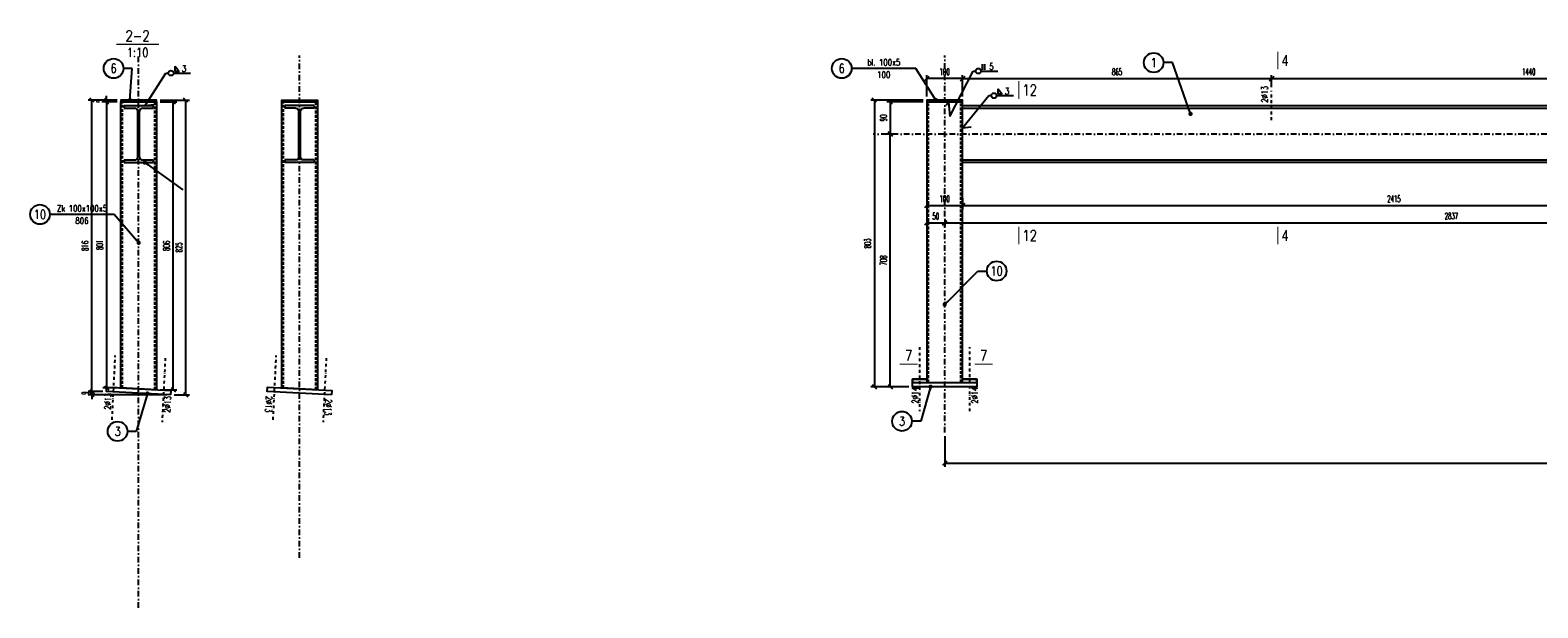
# Model space of a CAD drawing. Header units: millimetres. Extents: x -228255 to 14536, y -140109 to 119945.
# Tile 29 of 123: x -196131 to -191910, y 54895 to 56514. Entities that reach past the tile are written whole.
import ezdxf
from ezdxf.enums import TextEntityAlignment as Align

# ---------------------------------------------------------------- set-up
doc = ezdxf.new("R2010")
doc.units = ezdxf.units.MM
doc.header["$LTSCALE"] = 2.5
for name, pattern in [('DASHDOT', [25.4, 12.7, -6.35, 0, -6.35]), ('DASHDOT2', [12.7, 6.35, -3.175, 0, -3.175]), ('DASHED2', [9.524999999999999, 6.35, -3.175])]:
    doc.linetypes.add(name, pattern=pattern)
for name, color, linetype in [('Gruba', 6, 'Continuous'), ('Opisy_stal', 7, 'Continuous'), ('Osie', 134, 'DASHDOT'), ('Osie_laczniki', 157, 'DASHDOT2'), ('stal', 4, 'Continuous'), ('Stal_nw', 181, 'DASHED2'), ('Stal_przekroj', 1, 'Continuous'), ('Tekst', 31, 'Continuous'), ('Wymiary', 86, 'Continuous')]:
    doc.layers.add(name, color=color, linetype=linetype)
doc.styles.get("Standard").update_dxf_attribs({"font": 'romans.shx', "width": 0.65})
doc.styles.add('style1', font='romand.shx', dxfattribs={"width": 0.8})
doc.styles.add('style3', font='romans.shx', dxfattribs={"width": 0.5})
doc.dimstyles.new('Skala_10', dxfattribs={"dimtxt": 18, "dimasz": 12, "dimexe": 10, "dimexo": 10, "dimgap": 10, "dimtad": 1, "dimdec": 0, "dimdsep": 46, "dimtxsty": 'style3', "dimblk": 'OBLIQUE', "dimcen": 0, "dimdle": 1, "dimclrd": 256, "dimclre": 256, "dimclrt": 31, "dimadec": 1, "dimazin": 0, "dimtfac": 1, "dimtdec": 0, "dimtix": 1, "dimtmove": 2, "dimatfit": 0, "dimldrblk": 'DOT', "dimfxl": 1, "dimtolj": 1, "dimtzin": 0, "dimlwd": -1, "dimlwe": -1, "dimarcsym": 0})
doc.dimstyles.new('Skala_10$7', dxfattribs={"dimscale": 0, "dimtxt": 18, "dimasz": 12, "dimexe": 10, "dimexo": 15, "dimgap": 5, "dimtad": 1, "dimdec": 0, "dimrnd": 0.5, "dimzin": 9, "dimdsep": 46, "dimtxsty": 'Standard', "dimblk1": 'OBLIQUE', "dimblk2": 'OBLIQUE', "dimsah": 1, "dimcen": 10, "dimdle": 10, "dimclrt": 31, "dimadec": 0, "dimazin": 0, "dimtfac": 1, "dimtdec": 0, "dimtmove": 2, "dimatfit": 3, "dimldrblk": 'DOT', "dimfxl": 1, "dimtolj": 1, "dimtzin": 9, "dimarcsym": 0})

# ---------------------------------------------------------------- blocks, each defined once
blk = doc.blocks.new('I160PE')
for p, q in [((-41, 160), (41, 160)), ((-41, 160), (-41, 152.6)), ((-41, 152.6), (-11.5, 152.6)), ((-2.5, 16.4), (-2.5, 143.6)), ((2.5, 16.4), (2.5, 143.6)), ((11.5, 152.6), (41, 152.6)), ((41, 160), (41, 152.6)), ((-41, 7.4), (-11.5, 7.399999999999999)), ((-41, 7.4), (-41, 0)), ((-41, 0), (41, 0)), ((11.5, 7.399999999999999), (41, 7.4)), ((41, 7.4), (41, 0))]:
    blk.add_line(p, q)
for centre, start, end in [((-11.5, 143.6), 0, 90), ((11.5, 143.6), 90, 180), ((-11.5, 16.4), 270, 0), ((11.5, 16.4), 180, 270)]:
    blk.add_arc(centre, 9, start, end)
blk = doc.blocks.new('Pach_obwod_prawa')
at = {"color": 7}
for p, q in [((0, 2.842170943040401e-14), (7.200000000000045, 2.842170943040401e-14)), ((21.59999999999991, 2.842170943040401e-14), (69.11999999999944, 2.842170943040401e-14)), ((26.23679999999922, 4.320000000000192), (26.23679999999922, 19.44000000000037)), ((26.23679999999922, 19.44000000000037), (37.75680000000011, 4.320000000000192)), ((37.75680000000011, 4.320000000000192), (26.23679999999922, 4.320000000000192))]:
    blk.add_line(p, q, dxfattribs=at)
blk.add_circle((14.39999999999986, 2.842170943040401e-14), 7.2, dxfattribs=at)
at = {"color": 31, "width": 0.8}
blk.add_attdef('A', (44.95680000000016, 3.600000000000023), '', height=18, dxfattribs=at)
blk = doc.blocks.new('_Oblique')
at = {"color": 0, "linetype": 'ByBlock', "lineweight": -2}
blk.add_line((-0.5, -0.5), (0.5, 0.5), dxfattribs=at)
blk = doc.blocks.new('Elem_lewy')
at = {"color": 7}
blk.add_line((-2.273736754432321e-13, 5.684341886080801e-14), (-25.00000000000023, 8.526512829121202e-14), dxfattribs=at)
blk.add_circle((-52.50000000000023, 5.684341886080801e-14), 27.5, dxfattribs=at)
at = {"color": 31, "width": 0.8}
blk.add_attdef('22', text='', height=25, dxfattribs=at).set_placement((-52.50000000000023, 5.684341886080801e-14), align=Align.MIDDLE)
blk = doc.blocks.new('*D688')
at = {"layer": 'Defpoints', "color": 0, "ltscale": 0.5, "transparency": 16777216}
for p in [(-195957.7344632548, 55501.11866246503), (-195917.2726678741, 55501.11866246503), (-195737.4972468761, 55492.12989141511)]:
    blk.add_point(p, dxfattribs=at)
at = {"layer": 'Wymiary', "ltscale": 0.5, "transparency": 16777216}
for p, q in [((-195927.2726678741, 55501.11866246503), (-195967.7344632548, 55501.11866246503)), ((-195957.7344632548, 55501.11866246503), (-195957.7344632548, 55513.11866246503)), ((-195957.7344632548, 55492.12989141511), (-195957.7344632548, 55501.11866246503)), ((-195747.4972468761, 55492.12989141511), (-195967.7344632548, 55492.12989141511)), ((-195957.7344632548, 55492.12989141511), (-195957.7344632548, 55480.12989141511))]:
    blk.add_line(p, q, dxfattribs=at)
at = {"layer": 'Wymiary', "ltscale": 0.5, "transparency": 16777216, "xscale": 12, "yscale": 12, "zscale": 12}
for p, rotation in [((-195957.7344632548, 55501.11866246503), 270), ((-195957.7344632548, 55492.12989141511), 90)]:
    blk.add_blockref('_Oblique', p, dxfattribs=dict(at, rotation=rotation))
at = {"layer": 'Wymiary', "color": 31, "ltscale": 0.5, "transparency": 16777216, "insert": (-195976.7344632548, 55496.62427694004), "char_height": 18, "attachment_point": 5, "rotation": 90, "style": 'style3'}
blk.add_mtext('\\A1;9', dxfattribs=at)
blk = doc.blocks.new('_Dot')
at = {"color": 0, "linetype": 'ByBlock', "lineweight": -2}
blk.add_line((-0.5, 0), (-1, 0), dxfattribs=at)
at = {"color": 0, "linetype": 'ByBlock', "const_width": 0.5}
blk.add_lwpolyline([(-0.25, 0, 1), (0.25, 0, 1)], format="xyb", close=True, dxfattribs=at)
blk = doc.blocks.new('*D689')
at = {"layer": 'Defpoints', "color": 0, "ltscale": 0.5, "transparency": 16777216}
for p in [(-195957.7344632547, 56317.5739349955), (-195876.7857059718, 56317.5739349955), (-195917.2726678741, 55501.11866246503)]:
    blk.add_point(p, dxfattribs=at)
at = {"layer": 'Wymiary', "ltscale": 0.5, "transparency": 16777216}
for p, q in [((-195886.7857059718, 56317.5739349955), (-195967.7344632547, 56317.5739349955)), ((-195957.7344632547, 55500.11866246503), (-195957.7344632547, 56318.5739349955)), ((-195927.2726678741, 55501.11866246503), (-195967.7344632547, 55501.11866246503))]:
    blk.add_line(p, q, dxfattribs=at)
at = {"layer": 'Wymiary', "ltscale": 0.5, "transparency": 16777216, "xscale": 12, "yscale": 12, "zscale": 12}
for p, rotation in [((-195957.7344632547, 56317.5739349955), 90), ((-195957.7344632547, 55501.11866246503), 270)]:
    blk.add_blockref('_Oblique', p, dxfattribs=dict(at, rotation=rotation))
at = {"layer": 'Wymiary', "color": 31, "ltscale": 0.5, "transparency": 16777216, "insert": (-195976.7344632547, 55909.34629873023), "char_height": 18, "attachment_point": 5, "rotation": 90, "style": 'style3'}
blk.add_mtext('\\A1;816', dxfattribs=at)
blk = doc.blocks.new('*D690')
at = {"layer": 'Defpoints', "color": 0, "ltscale": 0.5, "transparency": 16777216}
for p in [(-195876.7857059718, 56312.5739349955), (-195916.6653806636, 55511.10930500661), (-195876.7857059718, 55511.10930500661)]:
    blk.add_point(p, dxfattribs=at)
at = {"layer": 'Wymiary', "ltscale": 0.5, "transparency": 16777216}
for p, q in [((-195886.7857059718, 56312.5739349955), (-195926.6653806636, 56312.5739349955)), ((-195916.6653806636, 56313.5739349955), (-195916.6653806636, 55510.10930500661)), ((-195886.7857059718, 55511.10930500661), (-195926.6653806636, 55511.10930500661))]:
    blk.add_line(p, q, dxfattribs=at)
at = {"layer": 'Wymiary', "ltscale": 0.5, "transparency": 16777216, "xscale": 12, "yscale": 12, "zscale": 12}
for p, rotation in [((-195916.6653806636, 56312.5739349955), 90), ((-195916.6653806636, 55511.10930500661), 270)]:
    blk.add_blockref('_Oblique', p, dxfattribs=dict(at, rotation=rotation))
at = {"layer": 'Wymiary', "color": 31, "ltscale": 0.5, "transparency": 16777216, "insert": (-195935.6653806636, 55911.84162000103), "char_height": 18, "attachment_point": 5, "rotation": 90, "style": 'style3'}
blk.add_mtext('\\A1;801', dxfattribs=at)
blk = doc.blocks.new('*D691')
at = {"layer": 'Defpoints', "color": 0, "ltscale": 0.5, "transparency": 16777216}
for p in [(-195776.7857059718, 56312.5739349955), (-195729.8584861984, 56312.5739349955), (-195776.7857059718, 55506.10930500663)]:
    blk.add_point(p, dxfattribs=at)
at = {"layer": 'Wymiary', "ltscale": 0.5, "transparency": 16777216}
for p, q in [((-195766.7857059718, 56312.5739349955), (-195719.8584861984, 56312.5739349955)), ((-195729.8584861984, 55505.10930500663), (-195729.8584861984, 56313.5739349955)), ((-195766.7857059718, 55506.10930500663), (-195719.8584861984, 55506.10930500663))]:
    blk.add_line(p, q, dxfattribs=at)
at = {"layer": 'Wymiary', "ltscale": 0.5, "transparency": 16777216, "xscale": 12, "yscale": 12, "zscale": 12}
for p, rotation in [((-195729.8584861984, 56312.5739349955), 90), ((-195729.8584861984, 55506.10930500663), 270)]:
    blk.add_blockref('_Oblique', p, dxfattribs=dict(at, rotation=rotation))
at = {"layer": 'Wymiary', "color": 31, "ltscale": 0.5, "transparency": 16777216, "insert": (-195748.8584861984, 55909.34162000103), "char_height": 18, "attachment_point": 5, "rotation": 90, "style": 'style3'}
blk.add_mtext('\\A1;806', dxfattribs=at)
blk = doc.blocks.new('*D692')
at = {"layer": 'Defpoints', "color": 0, "ltscale": 0.5, "transparency": 16777216}
for p in [(-195916.6653806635, 56312.5739349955), (-195876.7857059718, 56317.5739349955), (-195876.7857059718, 56312.5739349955)]:
    blk.add_point(p, dxfattribs=at)
at = {"layer": 'Wymiary', "ltscale": 0.5, "transparency": 16777216}
for p, q in [((-195886.7857059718, 56317.5739349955), (-195926.6653806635, 56317.5739349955)), ((-195886.7857059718, 56312.5739349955), (-195926.6653806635, 56312.5739349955)), ((-195916.6653806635, 56317.5739349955), (-195916.6653806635, 56329.5739349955)), ((-195916.6653806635, 56317.5739349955), (-195916.6653806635, 56312.5739349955)), ((-195916.6653806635, 56312.5739349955), (-195916.6653806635, 56300.5739349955))]:
    blk.add_line(p, q, dxfattribs=at)
at = {"layer": 'Wymiary', "ltscale": 0.5, "transparency": 16777216, "xscale": 12, "yscale": 12, "zscale": 12}
for p, rotation in [((-195916.6653806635, 56317.5739349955), 270), ((-195916.6653806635, 56312.5739349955), 90)]:
    blk.add_blockref('_Oblique', p, dxfattribs=dict(at, rotation=rotation))
at = {"layer": 'Wymiary', "color": 31, "ltscale": 0.5, "transparency": 16777216, "insert": (-195935.6653806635, 56315.07393499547), "char_height": 18, "attachment_point": 5, "rotation": 90, "style": 'style3'}
blk.add_mtext('\\A1;5', dxfattribs=at)
blk = doc.blocks.new('*D693')
at = {"layer": 'Defpoints', "color": 0, "ltscale": 0.5, "transparency": 16777216}
for p in [(-195776.7857059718, 56317.5739349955), (-195694.8618543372, 56317.5739349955), (-195737.4972468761, 55492.12989141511)]:
    blk.add_point(p, dxfattribs=at)
at = {"layer": 'Wymiary', "ltscale": 0.5, "transparency": 16777216}
for p, q in [((-195766.7857059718, 56317.5739349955), (-195684.8618543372, 56317.5739349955)), ((-195694.8618543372, 55491.12989141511), (-195694.8618543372, 56318.5739349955)), ((-195727.4972468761, 55492.12989141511), (-195684.8618543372, 55492.12989141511))]:
    blk.add_line(p, q, dxfattribs=at)
at = {"layer": 'Wymiary', "ltscale": 0.5, "transparency": 16777216, "xscale": 12, "yscale": 12, "zscale": 12}
for p, rotation in [((-195694.8618543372, 56317.5739349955), 90), ((-195694.8618543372, 55492.12989141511), 270)]:
    blk.add_blockref('_Oblique', p, dxfattribs=dict(at, rotation=rotation))
at = {"layer": 'Wymiary', "color": 31, "ltscale": 0.5, "transparency": 16777216, "insert": (-195713.8618543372, 55904.85191320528), "char_height": 18, "attachment_point": 5, "rotation": 90, "style": 'style3'}
blk.add_mtext('\\A1;825', dxfattribs=at)
blk = doc.blocks.new('Op_el_lewy')
at = {"color": 7}
blk.add_line((0, 8.526512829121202e-14), (-180, 8.526512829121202e-14), dxfattribs=at)
blk.add_circle((-207.5, 8.526512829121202e-14), 27.5, dxfattribs=at)
at = {"color": 31, "width": 0.8}
blk.add_attdef('22', text='', height=25, dxfattribs=at).set_placement((-207.5, 8.526512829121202e-14), align=Align.MIDDLE)
for tag, p in [('ZK_120X120X5', (-90, 7.874999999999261)), ('1000', (-90, -26.64899999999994))]:
    blk.add_attdef(tag, text='', height=18, dxfattribs=at).set_placement(p, align=Align.CENTER)
blk = doc.blocks.new('*D1270')
at = {"layer": 'Defpoints', "color": 0, "ltscale": 0.5, "transparency": 16777216}
for p in [(-193570.607858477, 55386.17412088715), (-187896.607858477, 55386.17412088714), (-187896.607858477, 55300.04001574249)]:
    blk.add_point(p, dxfattribs=at)
at = {"layer": 'Wymiary', "ltscale": 0.5, "transparency": 16777216}
for p, q in [((-193570.607858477, 55376.17412088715), (-193570.607858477, 55290.04001574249)), ((-187896.607858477, 55376.17412088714), (-187896.607858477, 55290.04001574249)), ((-193571.607858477, 55300.04001574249), (-187895.607858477, 55300.04001574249))]:
    blk.add_line(p, q, dxfattribs=at)
at = {"layer": 'Wymiary', "ltscale": 0.5, "transparency": 16777216, "xscale": 12, "yscale": 12, "zscale": 12, "rotation": 180}
blk.add_blockref('_Oblique', (-193570.607858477, 55300.04001574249), dxfattribs=at)
at = {"layer": 'Wymiary', "ltscale": 0.5, "transparency": 16777216, "xscale": 12, "yscale": 12, "zscale": 12}
blk.add_blockref('_Oblique', (-187896.607858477, 55300.04001574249), dxfattribs=at)
at = {"layer": 'Wymiary', "color": 31, "ltscale": 0.5, "transparency": 16777216, "insert": (-190733.607858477, 55319.04001574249), "char_height": 18, "attachment_point": 5, "style": 'style3'}
blk.add_mtext('\\A1;5674', dxfattribs=at)
blk = doc.blocks.new('*D1272')
at = {"layer": 'Defpoints', "color": 0, "ltscale": 0.5, "transparency": 16777216}
for p in [(-193520.607858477, 56053.3176993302), (-191105.6078823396, 56053.38776062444), (-191105.6078823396, 56022.12047023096)]:
    blk.add_point(p, dxfattribs=at)
at = {"layer": 'Wymiary', "ltscale": 0.5, "transparency": 16777216}
for p, q in [((-193521.607858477, 56022.12047023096), (-191104.6078823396, 56022.12047023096)), ((-193520.607858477, 56043.3176993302), (-193520.607858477, 56012.12047023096)), ((-191105.6078823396, 56043.38776062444), (-191105.6078823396, 56012.12047023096))]:
    blk.add_line(p, q, dxfattribs=at)
at = {"layer": 'Wymiary', "ltscale": 0.5, "transparency": 16777216, "xscale": 12, "yscale": 12, "zscale": 12, "rotation": 180}
blk.add_blockref('_Oblique', (-193520.607858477, 56022.12047023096), dxfattribs=at)
at = {"layer": 'Wymiary', "ltscale": 0.5, "transparency": 16777216, "xscale": 12, "yscale": 12, "zscale": 12}
blk.add_blockref('_Oblique', (-191105.6078823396, 56022.12047023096), dxfattribs=at)
at = {"layer": 'Wymiary', "color": 31, "ltscale": 0.5, "transparency": 16777216, "insert": (-192313.1078704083, 56041.12047023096), "char_height": 18, "attachment_point": 5, "style": 'style3'}
blk.add_mtext('\\A1;2415', dxfattribs=at)
blk = doc.blocks.new('*D1275')
at = {"layer": 'Defpoints', "color": 0, "ltscale": 0.5, "transparency": 16777216}
for p in [(-193620.607858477, 56037.45052268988), (-193520.607858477, 56037.45052268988), (-193520.607858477, 56022.12047023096)]:
    blk.add_point(p, dxfattribs=at)
at = {"layer": 'Wymiary', "ltscale": 0.5, "transparency": 16777216}
for p, q in [((-193621.607858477, 56022.12047023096), (-193519.607858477, 56022.12047023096)), ((-193620.607858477, 56027.45052268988), (-193620.607858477, 56012.12047023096)), ((-193520.607858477, 56027.45052268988), (-193520.607858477, 56012.12047023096))]:
    blk.add_line(p, q, dxfattribs=at)
at = {"layer": 'Wymiary', "ltscale": 0.5, "transparency": 16777216, "xscale": 12, "yscale": 12, "zscale": 12, "rotation": 180}
blk.add_blockref('_Oblique', (-193620.607858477, 56022.12047023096), dxfattribs=at)
at = {"layer": 'Wymiary', "ltscale": 0.5, "transparency": 16777216, "xscale": 12, "yscale": 12, "zscale": 12}
blk.add_blockref('_Oblique', (-193520.607858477, 56022.12047023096), dxfattribs=at)
at = {"layer": 'Wymiary', "color": 31, "ltscale": 0.5, "transparency": 16777216, "insert": (-193570.607858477, 56041.12047023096), "char_height": 18, "attachment_point": 5, "style": 'style3'}
blk.add_mtext('\\A1;100', dxfattribs=at)
blk = doc.blocks.new('Row_obwod_prawa')
at = {"color": 7}
for p, q in [((0, 2.842170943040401e-14), (7.200000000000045, 2.842170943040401e-14)), ((21.59999999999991, 2.842170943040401e-14), (69.11999999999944, 2.842170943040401e-14)), ((26.23679999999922, 3.600000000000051), (26.23679999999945, 19.60000000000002)), ((32.53679999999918, 3.600000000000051), (32.53679999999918, 19.60000000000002))]:
    blk.add_line(p, q, dxfattribs=at)
blk.add_circle((14.39999999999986, 2.842170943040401e-14), 7.2, dxfattribs=at)
at = {"color": 31, "width": 0.8}
blk.add_attdef('A', (44.95680000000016, 3.600000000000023), '', height=18, dxfattribs=at)
blk = doc.blocks.new('Elem_prawy')
at = {"color": 7}
blk.add_line((0, -5.684341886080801e-14), (25, -2.842170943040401e-14), dxfattribs=at)
blk.add_circle((52.5, -5.684341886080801e-14), 27.5, dxfattribs=at)
at = {"color": 31, "width": 0.8}
blk.add_attdef('22', text='', height=25, dxfattribs=at).set_placement((52.5, -5.684341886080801e-14), align=Align.MIDDLE)
blk = doc.blocks.new('*D1247')
at = {"layer": 'Defpoints', "color": 0, "ltscale": 0.5, "transparency": 16777216}
for p in [(-193620.607858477, 55999.23520324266), (-193570.6078584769, 55994.19959344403), (-193570.6078584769, 55973.52452679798)]:
    blk.add_point(p, dxfattribs=at)
at = {"layer": 'Wymiary', "ltscale": 0.5, "transparency": 16777216}
for p, q in [((-193621.607858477, 55973.52452679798), (-193569.6078584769, 55973.52452679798)), ((-193620.607858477, 55989.23520324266), (-193620.607858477, 55963.52452679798)), ((-193570.6078584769, 55984.19959344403), (-193570.6078584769, 55963.52452679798))]:
    blk.add_line(p, q, dxfattribs=at)
at = {"layer": 'Wymiary', "ltscale": 0.5, "transparency": 16777216, "xscale": 12, "yscale": 12, "zscale": 12, "rotation": 180}
blk.add_blockref('_Oblique', (-193620.607858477, 55973.52452679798), dxfattribs=at)
at = {"layer": 'Wymiary', "ltscale": 0.5, "transparency": 16777216, "xscale": 12, "yscale": 12, "zscale": 12}
blk.add_blockref('_Oblique', (-193570.6078584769, 55973.52452679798), dxfattribs=at)
at = {"layer": 'Wymiary', "color": 31, "ltscale": 0.5, "transparency": 16777216, "insert": (-193595.6078584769, 55992.52452679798), "char_height": 18, "attachment_point": 5, "style": 'style3'}
blk.add_mtext('\\A1;50', dxfattribs=at)
blk = doc.blocks.new('*D1248')
at = {"layer": 'Defpoints', "color": 0, "ltscale": 0.5, "transparency": 16777216}
for p in [(-190733.6078584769, 56092.5739349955), (-193570.6078584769, 55994.19959344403), (-190733.6078584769, 55973.86206012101)]:
    blk.add_point(p, dxfattribs=at)
at = {"layer": 'Wymiary', "ltscale": 0.5, "transparency": 16777216}
for p, q in [((-190733.6078584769, 56082.5739349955), (-190733.6078584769, 55963.86206012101)), ((-193571.6078584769, 55973.86206012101), (-190732.6078584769, 55973.86206012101)), ((-193570.6078584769, 55984.19959344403), (-193570.6078584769, 55963.86206012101))]:
    blk.add_line(p, q, dxfattribs=at)
at = {"layer": 'Wymiary', "ltscale": 0.5, "transparency": 16777216, "xscale": 12, "yscale": 12, "zscale": 12, "rotation": 180}
blk.add_blockref('_Oblique', (-193570.6078584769, 55973.86206012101), dxfattribs=at)
at = {"layer": 'Wymiary', "ltscale": 0.5, "transparency": 16777216, "xscale": 12, "yscale": 12, "zscale": 12}
blk.add_blockref('_Oblique', (-190733.6078584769, 55973.86206012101), dxfattribs=at)
at = {"layer": 'Wymiary', "color": 31, "ltscale": 0.5, "transparency": 16777216, "insert": (-192152.1078584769, 55992.86206012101), "char_height": 18, "attachment_point": 5, "style": 'style3'}
blk.add_mtext('\\A1;2837', dxfattribs=at)
blk = doc.blocks.new('*D1252')
at = {"layer": 'Defpoints', "color": 0, "ltscale": 0.5, "transparency": 16777216}
for p in [(-192655.6078823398, 56377.85868388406), (-192655.6078823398, 56343.5739349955), (-193520.607858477, 56317.57393499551)]:
    blk.add_point(p, dxfattribs=at)
at = {"layer": 'Wymiary', "ltscale": 0.5, "transparency": 16777216}
for p, q in [((-193520.607858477, 56327.57393499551), (-193520.607858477, 56387.85868388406)), ((-192655.6078823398, 56353.5739349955), (-192655.6078823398, 56387.85868388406)), ((-193521.607858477, 56377.85868388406), (-192654.6078823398, 56377.85868388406))]:
    blk.add_line(p, q, dxfattribs=at)
at = {"layer": 'Wymiary', "ltscale": 0.5, "transparency": 16777216, "xscale": 12, "yscale": 12, "zscale": 12, "rotation": 180}
blk.add_blockref('_Oblique', (-193520.607858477, 56377.85868388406), dxfattribs=at)
at = {"layer": 'Wymiary', "ltscale": 0.5, "transparency": 16777216, "xscale": 12, "yscale": 12, "zscale": 12}
blk.add_blockref('_Oblique', (-192655.6078823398, 56377.85868388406), dxfattribs=at)
at = {"layer": 'Wymiary', "color": 31, "ltscale": 0.5, "transparency": 16777216, "insert": (-193088.1078704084, 56396.85868388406), "char_height": 18, "attachment_point": 5, "style": 'style3'}
blk.add_mtext('\\A1;865', dxfattribs=at)
blk = doc.blocks.new('*D1253')
at = {"layer": 'Defpoints', "color": 0, "ltscale": 0.5, "transparency": 16777216}
for p in [(-192655.6078823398, 56343.5739349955), (-191215.6078823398, 56377.85868388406), (-191215.6078823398, 56343.5739349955)]:
    blk.add_point(p, dxfattribs=at)
at = {"layer": 'Wymiary', "ltscale": 0.5, "transparency": 16777216}
for p, q in [((-192655.6078823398, 56353.5739349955), (-192655.6078823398, 56387.85868388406)), ((-191215.6078823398, 56353.5739349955), (-191215.6078823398, 56387.85868388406)), ((-192656.6078823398, 56377.85868388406), (-191214.6078823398, 56377.85868388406))]:
    blk.add_line(p, q, dxfattribs=at)
at = {"layer": 'Wymiary', "ltscale": 0.5, "transparency": 16777216, "xscale": 12, "yscale": 12, "zscale": 12, "rotation": 180}
blk.add_blockref('_Oblique', (-192655.6078823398, 56377.85868388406), dxfattribs=at)
at = {"layer": 'Wymiary', "ltscale": 0.5, "transparency": 16777216, "xscale": 12, "yscale": 12, "zscale": 12}
blk.add_blockref('_Oblique', (-191215.6078823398, 56377.85868388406), dxfattribs=at)
at = {"layer": 'Wymiary', "color": 31, "ltscale": 0.5, "transparency": 16777216, "insert": (-191935.6078823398, 56396.85868388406), "char_height": 18, "attachment_point": 5, "style": 'style3'}
blk.add_mtext('\\A1;1440', dxfattribs=at)
blk = doc.blocks.new('*D1254')
at = {"layer": 'Defpoints', "color": 0, "ltscale": 0.5, "transparency": 16777216}
for p in [(-193620.607858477, 56377.85868388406), (-193620.607858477, 56317.57393499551), (-193520.607858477, 56317.57393499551)]:
    blk.add_point(p, dxfattribs=at)
at = {"layer": 'Wymiary', "ltscale": 0.5, "transparency": 16777216}
for p, q in [((-193620.607858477, 56327.57393499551), (-193620.607858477, 56387.85868388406)), ((-193520.607858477, 56327.57393499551), (-193520.607858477, 56387.85868388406)), ((-193519.607858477, 56377.85868388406), (-193621.607858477, 56377.85868388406))]:
    blk.add_line(p, q, dxfattribs=at)
at = {"layer": 'Wymiary', "ltscale": 0.5, "transparency": 16777216, "xscale": 12, "yscale": 12, "zscale": 12, "rotation": 180}
blk.add_blockref('_Oblique', (-193620.607858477, 56377.85868388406), dxfattribs=at)
at = {"layer": 'Wymiary', "ltscale": 0.5, "transparency": 16777216, "xscale": 12, "yscale": 12, "zscale": 12}
blk.add_blockref('_Oblique', (-193520.607858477, 56377.85868388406), dxfattribs=at)
at = {"layer": 'Wymiary', "color": 31, "ltscale": 0.5, "transparency": 16777216, "insert": (-193570.607858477, 56396.85868388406), "char_height": 18, "attachment_point": 5, "style": 'style3'}
blk.add_mtext('\\A1;100', dxfattribs=at)
blk = doc.blocks.new('*D1259')
at = {"layer": 'Defpoints', "color": 0, "ltscale": 0.5, "transparency": 16777216}
for p in [(-193620.6078584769, 56317.5739349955), (-193767.354509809, 55514.65966809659), (-193660.6078584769, 55514.65966809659)]:
    blk.add_point(p, dxfattribs=at)
at = {"layer": 'Wymiary', "ltscale": 0.5, "transparency": 16777216}
for p, q in [((-193630.6078584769, 56317.5739349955), (-193777.354509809, 56317.5739349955)), ((-193767.354509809, 56318.5739349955), (-193767.354509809, 55513.65966809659)), ((-193670.6078584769, 55514.65966809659), (-193777.354509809, 55514.65966809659))]:
    blk.add_line(p, q, dxfattribs=at)
at = {"layer": 'Wymiary', "ltscale": 0.5, "transparency": 16777216, "xscale": 12, "yscale": 12, "zscale": 12}
for p, rotation in [((-193767.354509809, 56317.5739349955), 90), ((-193767.354509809, 55514.65966809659), 270)]:
    blk.add_blockref('_Oblique', p, dxfattribs=dict(at, rotation=rotation))
at = {"layer": 'Wymiary', "color": 31, "ltscale": 0.5, "transparency": 16777216, "insert": (-193786.354509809, 55916.11680154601), "char_height": 18, "attachment_point": 5, "rotation": 90, "style": 'style3'}
blk.add_mtext('\\A1;803', dxfattribs=at)
blk = doc.blocks.new('*D1260')
at = {"layer": 'Defpoints', "color": 0, "ltscale": 0.5, "transparency": 16777216}
for p in [(-193722.752587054, 56222.57393499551), (-193709.3879642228, 56222.57393499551), (-193660.6078584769, 55514.65966809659)]:
    blk.add_point(p, dxfattribs=at)
at = {"layer": 'Wymiary', "ltscale": 0.5, "transparency": 16777216}
for p, q in [((-193719.3879642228, 56222.57393499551), (-193732.752587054, 56222.57393499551)), ((-193722.752587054, 55513.65966809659), (-193722.752587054, 56223.57393499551)), ((-193670.6078584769, 55514.65966809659), (-193732.752587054, 55514.65966809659))]:
    blk.add_line(p, q, dxfattribs=at)
at = {"layer": 'Wymiary', "ltscale": 0.5, "transparency": 16777216, "xscale": 12, "yscale": 12, "zscale": 12}
for p, rotation in [((-193722.752587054, 56222.57393499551), 90), ((-193722.752587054, 55514.65966809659), 270)]:
    blk.add_blockref('_Oblique', p, dxfattribs=dict(at, rotation=rotation))
at = {"layer": 'Wymiary', "color": 31, "ltscale": 0.5, "transparency": 16777216, "insert": (-193741.752587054, 55868.61680154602), "char_height": 18, "attachment_point": 5, "rotation": 90, "style": 'style3'}
blk.add_mtext('\\A1;708', dxfattribs=at)
blk = doc.blocks.new('*D1261')
at = {"layer": 'Defpoints', "color": 0, "ltscale": 0.5, "transparency": 16777216}
for p in [(-193620.6078584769, 56312.5739349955), (-193722.7525870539, 56222.57393499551), (-193700.2513529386, 56222.57393499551)]:
    blk.add_point(p, dxfattribs=at)
at = {"layer": 'Wymiary', "ltscale": 0.5, "transparency": 16777216}
for p, q in [((-193630.6078584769, 56312.5739349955), (-193732.7525870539, 56312.5739349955)), ((-193722.7525870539, 56313.5739349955), (-193722.7525870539, 56221.57393499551)), ((-193710.2513529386, 56222.57393499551), (-193732.7525870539, 56222.57393499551))]:
    blk.add_line(p, q, dxfattribs=at)
at = {"layer": 'Wymiary', "ltscale": 0.5, "transparency": 16777216, "xscale": 12, "yscale": 12, "zscale": 12}
for p, rotation in [((-193722.7525870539, 56312.5739349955), 90), ((-193722.7525870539, 56222.57393499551), 270)]:
    blk.add_blockref('_Oblique', p, dxfattribs=dict(at, rotation=rotation))
at = {"layer": 'Wymiary', "color": 31, "ltscale": 0.5, "transparency": 16777216, "insert": (-193741.7525870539, 56267.57393499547), "char_height": 18, "attachment_point": 5, "rotation": 90, "style": 'style3'}
blk.add_mtext('\\A1;90', dxfattribs=at)

msp = doc.modelspace()

# ---------------------------------------------------------------- hatches: boundary and pattern name
at = {"layer": 'Stal_przekroj', "ltscale": 0.5}
h = msp.add_hatch(color=256, dxfattribs=at)
h.dxf.hatch_style = 1
h.paths.add_polyline_path([(-195785.7857059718, 56302.5739349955), (-195867.7857059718, 56302.5739349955), (-195867.7857059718, 56295.17393499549), (-195838.2857059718, 56295.17393499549, -0.4142135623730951), (-195829.2857059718, 56286.17393499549), (-195829.2857059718, 56158.97393499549, -0.4142135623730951), (-195838.2857059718, 56149.97393499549), (-195867.7857059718, 56149.97393499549), (-195867.7857059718, 56142.5739349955), (-195785.7857059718, 56142.5739349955), (-195785.7857059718, 56149.97393499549), (-195815.2857059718, 56149.97393499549, -0.4142135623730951), (-195824.2857059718, 56158.97393499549), (-195824.2857059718, 56286.17393499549, -0.4142135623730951), (-195815.2857059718, 56295.17393499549), (-195785.7857059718, 56295.17393499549)])
h = msp.add_hatch(color=256, dxfattribs=at)
h.dxf.hatch_style = 1
h.paths.add_polyline_path([(-195335.1800466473, 56302.57393499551), (-195417.1800466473, 56302.57393499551), (-195417.1800466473, 56295.1739349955), (-195387.6800466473, 56295.1739349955, -0.4142135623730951), (-195378.6800466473, 56286.1739349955), (-195378.6800466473, 56158.97393499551, -0.4142135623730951), (-195387.6800466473, 56149.97393499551), (-195417.1800466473, 56149.97393499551), (-195417.1800466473, 56142.57393499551), (-195335.1800466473, 56142.57393499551), (-195335.1800466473, 56149.97393499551), (-195364.6800466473, 56149.97393499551, -0.4142135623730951), (-195373.6800466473, 56158.97393499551), (-195373.6800466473, 56286.1739349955, -0.4142135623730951), (-195364.6800466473, 56295.1739349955), (-195335.1800466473, 56295.1739349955)])

# ---------------------------------------------------------------- linework, layer by layer
at = {"layer": 'Gruba', "const_width": 3}
for points in [[(-195889.6724839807, 56473.93565309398), (-195769.6724839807, 56473.93565309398)], [(-192638.1843765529, 56453.50279690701), (-192638.1843765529, 56403.50279690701)], [(-193363.0938195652, 56371.01078981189), (-193363.0938195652, 56321.01078981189)], [(-193363.0938195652, 55963.11594960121), (-193363.0938195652, 55913.11594960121)], [(-192638.1843765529, 55963.11594960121), (-192638.1843765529, 55913.11594960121)], [(-193696.4603252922, 55578.04044710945), (-193646.4603252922, 55578.04044710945)], [(-193486.4726377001, 55578.04044710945), (-193436.4726377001, 55578.04044710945)]]:
    msp.add_lwpolyline(points, dxfattribs=at)
at = {"layer": 'Opisy_stal', "ltscale": 0.5}
for p, q in [((-195808.1428301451, 56302.5739349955), (-195750.758257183, 56393.41794818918)), ((-193555.8612565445, 56272.06430194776), (-193490.7920933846, 56399.20125587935)), ((-195808.1428301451, 56302.5739349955), (-195783.811887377, 56305.51736672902)), ((-193566.0484999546, 56303.10212796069), (-193559.4705866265, 56312.57393499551)), ((-193559.4705866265, 56312.57393499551), (-193555.8612565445, 56272.06430194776)), ((-193520.607858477, 56240.20285314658), (-193447.0814032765, 56330.230243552)), ((-193520.607858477, 56240.20285314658), (-193496.2769157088, 56243.14628488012))]:
    msp.add_line(p, q, dxfattribs=at)
at = {"layer": 'Osie', "ltscale": 0.5}
for p, q in [((-195826.7857059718, 54894.8470569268), (-195826.7857059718, 56442.57393499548)), ((-195376.1800466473, 55035.18044729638), (-195376.1800466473, 56442.57393499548)), ((-193570.607858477, 55386.17412088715), (-193570.607858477, 56442.57393499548)), ((-187744.8089880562, 56222.57393499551), (-193770.607858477, 56222.57393499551))]:
    msp.add_line(p, q, dxfattribs=at)
at = {"layer": 'Osie_laczniki', "ltscale": 0.5}
for p, q in [((-192655.6078823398, 56261.57393499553), (-192655.6078823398, 56343.5739349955)), ((-193640.607858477, 55625.63346721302), (-193640.607858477, 55445.63346721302)), ((-193500.607858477, 55445.63346721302), (-193500.607858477, 55625.63346721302)), ((-195901.0804657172, 55422.21161321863), (-195892.0916946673, 55601.98703421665)), ((-195752.3786567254, 55595.00138231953), (-195761.3674277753, 55415.22596132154)), ((-195450.4748063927, 55422.21161321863), (-195441.4860353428, 55601.98703421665)), ((-195301.7729974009, 55595.00138231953), (-195310.7617684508, 55415.22596132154))]:
    msp.add_line(p, q, dxfattribs=at)
at = {"layer": 'stal', "ltscale": 0.5}
for p, q in [((-193520.607858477, 56295.17393499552), (-191160.6078823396, 56295.1739349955)), ((-193520.607858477, 56149.97393499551), (-191160.6078823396, 56149.97393499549))]:
    msp.add_line(p, q, dxfattribs=at)
for points in [[(-195876.7857059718, 56312.5739349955), (-195776.7857059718, 56312.5739349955), (-195776.7857059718, 56317.5739349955), (-195876.7857059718, 56317.5739349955)], [(-195776.7857059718, 55506.10930500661), (-195876.7857059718, 55511.10930500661), (-195876.7857059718, 56312.5739349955), (-195776.7857059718, 56312.5739349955)], [(-195326.1800466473, 56312.57393499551), (-195426.1800466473, 56312.57393499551), (-195426.1800466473, 56317.57393499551), (-195326.1800466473, 56317.57393499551)], [(-195326.1800466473, 55506.10930500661), (-195426.1800466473, 55511.10930500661), (-195426.1800466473, 56312.57393499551), (-195326.1800466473, 56312.57393499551)], [(-193620.607858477, 56312.57393499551), (-193520.607858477, 56312.57393499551), (-193520.607858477, 56317.57393499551), (-193620.607858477, 56317.57393499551)], [(-195737.4972468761, 55492.12989141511), (-195917.2726678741, 55501.11866246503), (-195916.6734164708, 55513.10369053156), (-195736.8979954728, 55504.11491948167)], [(-195286.8915875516, 55492.12989141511), (-195466.6670085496, 55501.11866246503), (-195466.0677571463, 55513.10369053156), (-195286.2923361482, 55504.11491948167)]]:
    msp.add_lwpolyline(points, close=True, dxfattribs=at)
for points in [[(-193520.607858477, 55526.64469616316), (-193520.607858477, 56312.57393499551), (-193620.607858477, 56312.57393499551), (-193620.607858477, 55526.64469616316)], [(-191160.6078823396, 56142.5739349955), (-193520.607858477, 56142.57393499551), (-193520.607858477, 56302.57393499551), (-191160.6078823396, 56302.5739349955)], [(-193620.607858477, 55535.63346721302), (-193660.607858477, 55535.63346721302), (-193660.607858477, 55526.64469616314), (-193480.607858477, 55526.64469616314), (-193480.607858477, 55535.63346721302), (-193520.607858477, 55535.63346721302)], [(-193520.607858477, 55535.63346721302), (-193480.607858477, 55535.63346721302), (-193480.607858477, 55514.65966809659), (-193660.607858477, 55514.65966809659), (-193660.607858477, 55535.63346721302), (-193620.607858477, 55535.63346721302)]]:
    msp.add_lwpolyline(points, dxfattribs=at)
at = {"layer": 'Stal_nw', "ltscale": 0.5}
for p, q in [((-195871.7857059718, 55510.85930500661), (-195871.7857059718, 56312.5739349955)), ((-195781.7857059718, 55506.35930500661), (-195781.7857059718, 56312.5739349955)), ((-195421.1800466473, 55510.85930500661), (-195421.1800466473, 56312.57393499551)), ((-195331.1800466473, 55506.35930500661), (-195331.1800466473, 56312.57393499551)), ((-193615.607858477, 55526.64469616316), (-193615.607858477, 56312.57393499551)), ((-193525.607858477, 55526.64469616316), (-193525.607858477, 56312.57393499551))]:
    msp.add_line(p, q, dxfattribs=at)
at = {"layer": 'Wymiary', "ltscale": 0.5}
msp.add_line((-195737.4972468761, 55492.12989141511), (-195737.4972468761, 55492.12989141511), dxfattribs=at)

# ---------------------------------------------------------------- block references
at = {"layer": 'Opisy_stal', "ltscale": 0.5}
for name, p, values in [('Elem_lewy', (-195844.6000661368, 56406.58751974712), {'22': '6'}), ('Op_el_lewy', (-193651.0808130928, 56406.58751974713), {'1000': '100', '22': '6', 'ZK_120X120X5': 'bl. 100x5'}), ('Elem_lewy', (-192933.0041010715, 56422.71674182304), {'22': '1'}), ('Pach_obwod_prawa', (-195750.758257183, 56393.41794818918), {'A': '3'}), ('Row_obwod_prawa', (-193490.7920933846, 56399.20125587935), {'A': '5'}), ('Pach_obwod_prawa', (-193447.0814032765, 56330.230243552), {'A': '3'}), ('Op_el_lewy', (-195895.5240393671, 55997.32999464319), {'1000': '806', '22': '10', 'ZK_120X120X5': 'Zk 100x100x5'}), ('Elem_prawy', (-193477.5978379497, 55838.83703410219), {'22': '10'}), ('Elem_lewy', (-195833.4291531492, 55389.48887035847), {'22': '3'}), ('Elem_lewy', (-193637.5874875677, 55417.74698640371), {'22': '3'})]:
    msp.add_blockref(name, p, dxfattribs=at).add_auto_attribs(values)
at = {"layer": 'Stal_przekroj', "ltscale": 0.5}
msp.add_blockref('I160PE', (-195826.7857059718, 56142.5739349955), dxfattribs=at)
at = {"layer": 'Stal_przekroj', "ltscale": 0.5, "xscale": -1}
msp.add_blockref('I160PE', (-195376.1800466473, 56142.57393499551), dxfattribs=at)

# ---------------------------------------------------------------- texts
at = {"layer": 'Gruba', "style": 'style1', "width": 0.8}
for s, p in [('2-2', (-195829.6724839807, 56473.93565309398)), ('7', (-193671.4603252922, 55578.04044710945)), ('7', (-193461.4726377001, 55578.04044710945))]:
    msp.add_text(s, height=30, dxfattribs=at).set_placement(p, align=Align.BOTTOM_CENTER)
msp.add_text('1:10', height=25, dxfattribs=at).set_placement((-195829.6724839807, 56463.93565309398), align=Align.TOP_CENTER)
for s, p in [('4', (-192628.1843765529, 56428.50279690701)), ('12', (-193353.0938195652, 56346.01078981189)), ('12', (-193353.0938195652, 55938.11594960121)), ('4', (-192628.1843765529, 55938.11594960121))]:
    msp.add_text(s, height=30, dxfattribs=at).set_placement(p, align=Align.MIDDLE_LEFT)
at = {"layer": 'Tekst', "ltscale": 0.5, "width": 0.65}
for s, rotation, p in [('2%%C13', 90, (-192665.95336278, 56310.65435871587)), ('2%%C14', 90, (-193644.2711662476, 55467.39599364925)), ('2%%C14', 90, (-193477.339134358, 55467.39599364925)), ('2%%C13', 87.13759477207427, (-195905.0899131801, 55449.7801867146)), ('2%%C13', 87.13759477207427, (-195738.3661558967, 55441.44399885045)), ('2%%C13', 267.1375947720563, (-195470.5420512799, 55489.07395730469)), ('2%%C13', 267.1375947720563, (-195303.8182939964, 55480.73776944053))]:
    msp.add_text(s, height=18, rotation=rotation, dxfattribs=at).set_placement(p)

# ---------------------------------------------------------------- dimensions: what is measured, and where the dimension line sits
at = {"layer": 'Wymiary', "ltscale": 0.5}
for base, p1, p2, picture, middle in [((-193620.607858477, 56377.85868388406), (-193520.607858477, 56317.57393499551), (-193620.607858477, 56317.57393499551), '*D1254', (-193570.607858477, 56396.85868388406)), ((-192655.6078823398, 56377.85868388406), (-193520.607858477, 56317.57393499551), (-192655.6078823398, 56343.5739349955), '*D1252', (-193088.1078704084, 56396.85868388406)), ((-191215.6078823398, 56377.85868388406), (-192655.6078823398, 56343.5739349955), (-191215.6078823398, 56343.5739349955), '*D1253', (-191935.6078823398, 56396.85868388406)), ((-190733.6078584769, 55973.86206012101), (-193570.6078584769, 55994.19959344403), (-190733.6078584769, 56092.5739349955), '*D1248', (-192152.1078584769, 55992.86206012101)), ((-193520.607858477, 56022.12047023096), (-193620.607858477, 56037.45052268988), (-193520.607858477, 56037.45052268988), '*D1275', (-193570.607858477, 56041.12047023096)), ((-191105.6078823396, 56022.12047023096), (-193520.607858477, 56053.3176993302), (-191105.6078823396, 56053.38776062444), '*D1272', (-192313.1078704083, 56041.12047023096)), ((-193570.6078584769, 55973.52452679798), (-193620.607858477, 55999.23520324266), (-193570.6078584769, 55994.19959344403), '*D1247', (-193595.6078584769, 55992.52452679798)), ((-187896.607858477, 55300.04001574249), (-193570.607858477, 55386.17412088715), (-187896.607858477, 55386.17412088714), '*D1270', (-190733.607858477, 55319.04001574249))]:
    dim = msp.add_linear_dim(base=base, p1=p1, p2=p2, dimstyle='Skala_10', dxfattribs=at)
    dim.commit()
    dim.dimension.update_dxf_attribs({"geometry": picture, "text_midpoint": middle})
for base, p1, p2, picture, middle in [((-195957.7344632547, 56317.5739349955), (-195917.2726678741, 55501.11866246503), (-195876.7857059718, 56317.5739349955), '*D689', (-195976.7344632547, 55909.34629873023)), ((-195916.6653806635, 56312.5739349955), (-195876.7857059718, 56317.5739349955), (-195876.7857059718, 56312.5739349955), '*D692', (-195935.6653806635, 56315.07393499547)), ((-195916.6653806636, 55511.10930500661), (-195876.7857059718, 56312.5739349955), (-195876.7857059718, 55511.10930500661), '*D690', (-195935.6653806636, 55911.84162000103)), ((-195694.8618543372, 56317.5739349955), (-195737.4972468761, 55492.12989141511), (-195776.7857059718, 56317.5739349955), '*D693', (-195713.8618543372, 55904.85191320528)), ((-195729.8584861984, 56312.5739349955), (-195776.7857059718, 55506.10930500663), (-195776.7857059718, 56312.5739349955), '*D691', (-195748.8584861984, 55909.34162000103)), ((-193767.354509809, 55514.65966809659), (-193620.6078584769, 56317.5739349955), (-193660.6078584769, 55514.65966809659), '*D1259', (-193786.354509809, 55916.11680154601)), ((-193722.7525870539, 56222.57393499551), (-193620.6078584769, 56312.5739349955), (-193700.2513529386, 56222.57393499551), '*D1261', (-193741.7525870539, 56267.57393499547)), ((-193722.752587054, 56222.57393499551), (-193660.6078584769, 55514.65966809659), (-193709.3879642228, 56222.57393499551), '*D1260', (-193741.752587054, 55868.61680154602)), ((-195957.7344632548, 55501.11866246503), (-195737.4972468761, 55492.12989141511), (-195917.2726678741, 55501.11866246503), '*D688', (-195976.7344632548, 55496.62427694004))]:
    dim = msp.add_linear_dim(base=base, p1=p1, p2=p2, angle=90, dimstyle='Skala_10', dxfattribs=at)
    dim.commit()
    dim.dimension.update_dxf_attribs({"geometry": picture, "text_midpoint": middle})

# ---------------------------------------------------------------- leaders
at = {"layer": 'Opisy_stal', "ltscale": 0.5}
for points, override in [([(-195851.1262392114, 56317.5739349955), (-195844.6000661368, 56406.58751974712)], {"dimscale": 1, "dimtad": 0}), ([(-193594.9483917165, 56317.57393499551), (-193651.0808130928, 56406.58751974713)], {"dimscale": 1, "dimtad": 0}), ([(-192882.4041656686, 56279.16931882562), (-192933.0041010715, 56422.71674182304)], {"dimscale": 1, "dimtad": 0}), ([(-195809.623652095, 56142.5739349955), (-195703.1415709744, 56066.60142110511)], {"dimscale": 1, "dimgap": 9, "dimtad": 0}), ([(-195826.7857059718, 55917.93230104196), (-195895.5240393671, 55997.32999464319)], {"dimscale": 1, "dimtad": 0}), ([(-193570.607858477, 55745.10387475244), (-193477.5978379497, 55838.83703410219)], {"dimscale": 1, "dimtad": 0}), ([(-193609.9790636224, 55514.65966809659), (-193637.5874875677, 55417.74698640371)], {"dimscale": 1, "dimtad": 0}), ([(-195802.4064419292, 55495.37535116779), (-195833.4291531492, 55389.48887035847)], {"dimscale": 1, "dimtad": 0})]:
    msp.add_leader(points, dimstyle='Skala_10$7', override=override, dxfattribs=at)

doc.saveas('drawing.dxf')
